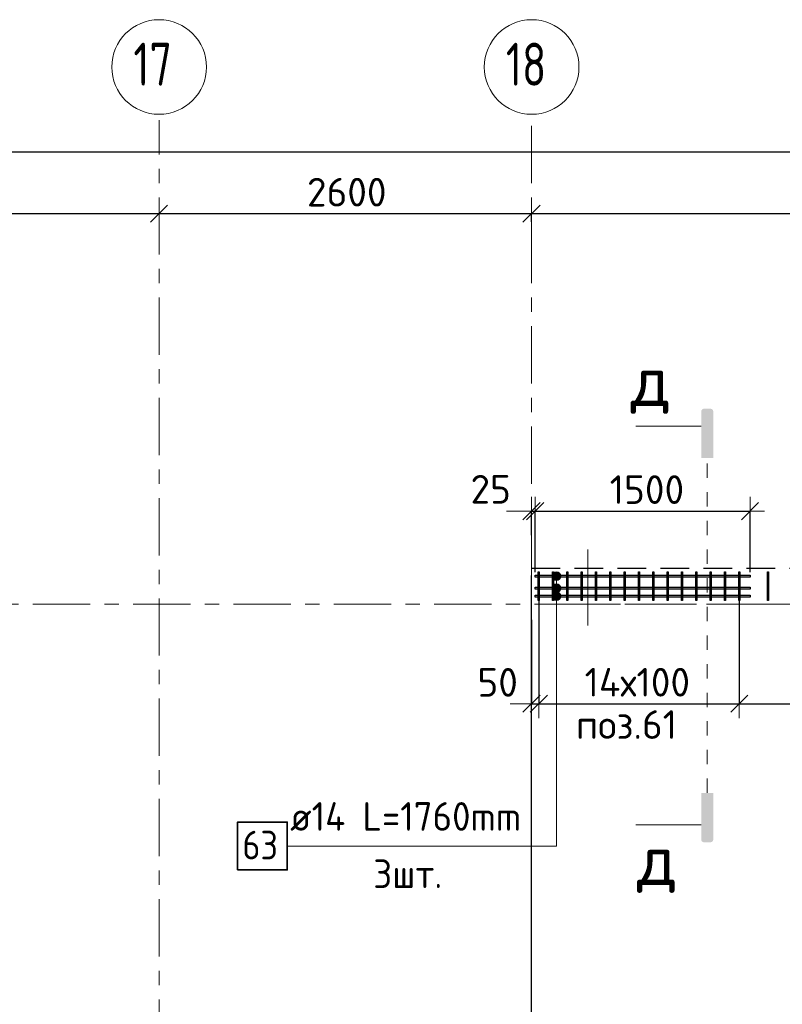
# Model space of a CAD drawing. Header units: metres. Extents: x -38 to 99, y -15 to 21.
# Tile 14 of 48: x 42.08 to 47.4, y 13.61 to 20.48. Entities that reach past the tile are written whole.
import ezdxf

# ---------------------------------------------------------------- set-up
doc = ezdxf.new("R2010")
doc.units = ezdxf.units.M
doc.header["$PDMODE"] = 65
for name, pattern in [('______11', [0.5, 0.4, -0.05, 0, -0.05]), ('______2', [0.27, 0.2, -0.07]), ('______3', [0.5, 0.4, -0.1]), ('______5', [1.1, 0.8, -0.1, 0.1, -0.1]), ('______9', [0.1, 0, -0.1])]:
    doc.linetypes.add(name, pattern=pattern)
for name, color, linetype, lineweight in [('XR$2$Осевая линия (1)', 7, '______5', 13), ('XR$2$Размерная линия (1)', 7, 'Continuous', 13), ('XR$3$Арм.стержн. Доп. арматура', 180, 'Continuous', 35), ('XR$3$Арм.стержн. Хомут', 240, 'Continuous', 35), ('XR$3$Балка (1)', 7, '______3', 13), ('XR$3$Перекрытие (1)', 7, 'Continuous', 35), ('XR$3$Размерная линия (1)', 7, 'Continuous', 13), ('XR$3$Текст_ общее_1', 7, 'Continuous', 13)]:
    doc.layers.add(name, color=color, linetype=linetype, lineweight=lineweight)
doc.styles.add('ISOCPEUR', font='txt')
doc.dimstyles.new('DIMSTYLE_3', dxfattribs={"dimtxt": 0.2, "dimasz": 0.2, "dimexe": 0, "dimexo": 0, "dimgap": 0.1, "dimtad": 2, "dimdec": 0, "dimlfac": 1000, "dimrnd": 5, "dimzin": 12, "dimdsep": 46, "dimtxsty": 'ISOCPEUR', "dimblk1": 'ALL_ML_STRICH', "dimblk2": 'ALL_ML_STRICH', "dimsah": 1, "dimcen": 0, "dimclrd": 7, "dimclre": 256, "dimclrt": 7, "dimadec": 0, "dimazin": 0, "dimtfac": 1, "dimtdec": 0, "dimtix": 1, "dimtmove": 2, "dimatfit": 3, "dimfxl": 0, "dimtzin": 0, "dimlwd": 0, "dimlwe": -3, "dimarcsym": 0})
doc.dimstyles.new('DIMSTYLE_6', dxfattribs={"dimtxt": 0.2, "dimasz": 0.2, "dimexe": 0, "dimexo": 0, "dimgap": 0.1, "dimtad": 2, "dimdec": 0, "dimlfac": 1000, "dimrnd": 5, "dimzin": 12, "dimdsep": 46, "dimtxsty": 'ISOCPEUR', "dimblk1": 'ALL_ML_STRICH', "dimblk2": 'ALL_ML_STRICH', "dimsah": 1, "dimcen": 0, "dimclrd": 7, "dimclre": 256, "dimclrt": 7, "dimadec": 0, "dimazin": 0, "dimtfac": 1, "dimtdec": 0, "dimtix": 1, "dimtmove": 2, "dimatfit": 3, "dimfxl": 0, "dimtvp": 1.2, "dimtzin": 0, "dimlwd": 0, "dimlwe": -3, "dimarcsym": 0})

# ---------------------------------------------------------------- blocks, each defined once
blk = doc.blocks.new('ALL_ML_STRICH')
at = {"color": 0, "linetype": 'ByBlock', "lineweight": -2}
for p, q in [((0, -0.5), (0, 0.5)), ((-1, 0), (0.5, 0)), ((-0.3, -0.3), (0.3, 0.3))]:
    blk.add_line(p, q, dxfattribs=at)
blk = doc.blocks.new('*D11')
at = {"layer": 'DEFPOINTS', "color": 7, "linetype": 'Continuous', "lineweight": 13, "transparency": 33554687}
for p in [(0.5, 19.5574), (0.5, 19.3768), (61.6, 17.1197)]:
    blk.add_point(p, dxfattribs=at)
at = {"layer": 'XR$2$Размерная линия (1)', "color": 9, "linetype": 'Continuous', "lineweight": -2, "true_color": 0xc7c7c7, "transparency": 33554687}
for p, q in [((0.5, 19.3568), (0.5, 19.5574)), ((61.6, 17.1397), (61.6, 19.5574))]:
    blk.add_line(p, q, dxfattribs=at)
at = {"layer": 'XR$2$Размерная линия (1)', "color": 7, "linetype": 'Continuous', "lineweight": -2, "transparency": 33554687}
blk.add_line((0.5, 19.5574), (61.6, 19.5574), dxfattribs=at)
at = {"layer": 'XR$2$Размерная линия (1)', "color": 7, "linetype": 'Continuous', "lineweight": 13, "transparency": 33554687, "xscale": 0.2, "yscale": 0.2, "zscale": 0.2, "rotation": 180}
blk.add_blockref('ALL_ML_STRICH', (0.5, 19.5574), dxfattribs=at)
at = {"layer": 'XR$2$Размерная линия (1)', "color": 7, "linetype": 'Continuous', "lineweight": 13, "transparency": 33554687, "xscale": 0.2, "yscale": 0.2, "zscale": 0.2}
blk.add_blockref('ALL_ML_STRICH', (61.6, 19.5574), dxfattribs=at)
at = {"layer": 'XR$2$Размерная линия (1)', "color": 7, "linetype": 'Continuous', "lineweight": 13, "transparency": 33554687, "insert": (31.1, 19.7074), "char_height": 0.2, "width": 1, "attachment_point": 5, "style": 'ISOCPEUR'}
blk.add_mtext('\\A1;{61100}', dxfattribs=at)
blk = doc.blocks.new('*D35')
at = {"layer": 'DEFPOINTS', "color": 7, "linetype": 'Continuous', "lineweight": 13, "transparency": 33554687}
for p in [(38.7, 19.1856), (38.7, 19.1261), (43.05, 19.1044)]:
    blk.add_point(p, dxfattribs=at)
at = {"layer": 'XR$2$Размерная линия (1)', "color": 9, "linetype": 'Continuous', "lineweight": -2, "true_color": 0xc7c7c7, "transparency": 33554687}
for p, q in [((38.7, 19.1656), (38.7, 19.1261)), ((43.05, 19.1244), (43.05, 19.1261))]:
    blk.add_line(p, q, dxfattribs=at)
at = {"layer": 'XR$2$Размерная линия (1)', "color": 7, "linetype": 'Continuous', "lineweight": -2, "transparency": 33554687}
blk.add_line((38.7, 19.1261), (43.05, 19.1261), dxfattribs=at)
at = {"layer": 'XR$2$Размерная линия (1)', "color": 7, "linetype": 'Continuous', "lineweight": 13, "transparency": 33554687, "xscale": 0.2, "yscale": 0.2, "zscale": 0.2, "rotation": 180}
blk.add_blockref('ALL_ML_STRICH', (38.7, 19.1261), dxfattribs=at)
at = {"layer": 'XR$2$Размерная линия (1)', "color": 7, "linetype": 'Continuous', "lineweight": 13, "transparency": 33554687, "xscale": 0.2, "yscale": 0.2, "zscale": 0.2}
blk.add_blockref('ALL_ML_STRICH', (43.05, 19.1261), dxfattribs=at)
at = {"layer": 'XR$2$Размерная линия (1)', "color": 7, "linetype": 'Continuous', "lineweight": 13, "transparency": 33554687, "insert": (40.875, 19.2761), "char_height": 0.2, "width": 0.8, "attachment_point": 5, "style": 'ISOCPEUR'}
blk.add_mtext('\\A1;{4350}', dxfattribs=at)
blk = doc.blocks.new('*D36')
at = {"layer": 'DEFPOINTS', "color": 7, "linetype": 'Continuous', "lineweight": 13, "transparency": 33554687}
for p in [(43.05, 19.1261), (43.05, 19.1044), (45.65, 19.0502)]:
    blk.add_point(p, dxfattribs=at)
at = {"layer": 'XR$2$Размерная линия (1)', "color": 9, "linetype": 'Continuous', "lineweight": -2, "true_color": 0xc7c7c7, "transparency": 33554687}
for p, q in [((43.05, 19.1244), (43.05, 19.1261)), ((45.65, 19.0702), (45.65, 19.1261))]:
    blk.add_line(p, q, dxfattribs=at)
at = {"layer": 'XR$2$Размерная линия (1)', "color": 7, "linetype": 'Continuous', "lineweight": -2, "transparency": 33554687}
blk.add_line((43.05, 19.1261), (45.65, 19.1261), dxfattribs=at)
at = {"layer": 'XR$2$Размерная линия (1)', "color": 7, "linetype": 'Continuous', "lineweight": 13, "transparency": 33554687, "xscale": 0.2, "yscale": 0.2, "zscale": 0.2, "rotation": 180}
blk.add_blockref('ALL_ML_STRICH', (43.05, 19.1261), dxfattribs=at)
at = {"layer": 'XR$2$Размерная линия (1)', "color": 7, "linetype": 'Continuous', "lineweight": 13, "transparency": 33554687, "xscale": 0.2, "yscale": 0.2, "zscale": 0.2}
blk.add_blockref('ALL_ML_STRICH', (45.65, 19.1261), dxfattribs=at)
at = {"layer": 'XR$2$Размерная линия (1)', "color": 7, "linetype": 'Continuous', "lineweight": 13, "transparency": 33554687, "insert": (44.36, 19.2761), "char_height": 0.2, "width": 0.8, "attachment_point": 5, "style": 'ISOCPEUR'}
blk.add_mtext('\\A1;{2600}', dxfattribs=at)
blk = doc.blocks.new('*D37')
at = {"layer": 'DEFPOINTS', "color": 7, "linetype": 'Continuous', "lineweight": 13, "transparency": 33554687}
for p in [(45.65, 19.1261), (45.65, 19.0502), (51.5, 17.3896)]:
    blk.add_point(p, dxfattribs=at)
at = {"layer": 'XR$2$Размерная линия (1)', "color": 9, "linetype": 'Continuous', "lineweight": -2, "true_color": 0xc7c7c7, "transparency": 33554687}
for p, q in [((45.65, 19.0702), (45.65, 19.1261)), ((51.5, 17.4096), (51.5, 19.1261))]:
    blk.add_line(p, q, dxfattribs=at)
at = {"layer": 'XR$2$Размерная линия (1)', "color": 7, "linetype": 'Continuous', "lineweight": -2, "transparency": 33554687}
blk.add_line((45.65, 19.1261), (51.5, 19.1261), dxfattribs=at)
at = {"layer": 'XR$2$Размерная линия (1)', "color": 7, "linetype": 'Continuous', "lineweight": 13, "transparency": 33554687, "xscale": 0.2, "yscale": 0.2, "zscale": 0.2, "rotation": 180}
blk.add_blockref('ALL_ML_STRICH', (45.65, 19.1261), dxfattribs=at)
at = {"layer": 'XR$2$Размерная линия (1)', "color": 7, "linetype": 'Continuous', "lineweight": 13, "transparency": 33554687, "xscale": 0.2, "yscale": 0.2, "zscale": 0.2}
blk.add_blockref('ALL_ML_STRICH', (51.5, 19.1261), dxfattribs=at)
at = {"layer": 'XR$2$Размерная линия (1)', "color": 7, "linetype": 'Continuous', "lineweight": 13, "transparency": 33554687, "insert": (48.585, 19.2761), "char_height": 0.2, "width": 0.8, "attachment_point": 5, "style": 'ISOCPEUR'}
blk.add_mtext('\\A1;{5850}', dxfattribs=at)
blk = doc.blocks.new('*D64')
at = {"layer": 'DEFPOINTS', "color": 7, "linetype": 'Continuous', "lineweight": 13, "transparency": 33554687}
for p in [(45.7, 16.4865), (45.65, 16.3106), (45.65, 15.7043)]:
    blk.add_point(p, dxfattribs=at)
at = {"layer": 'XR$3$Размерная линия (1)', "color": 9, "linetype": 'Continuous', "lineweight": -2, "true_color": 0xc7c7c7, "transparency": 33554687}
for p, q in [((45.7, 16.4665), (45.7, 15.7043)), ((45.65, 16.2906), (45.65, 15.7043))]:
    blk.add_line(p, q, dxfattribs=at)
at = {"layer": 'XR$3$Размерная линия (1)', "color": 7, "linetype": 'Continuous', "lineweight": -2, "transparency": 33554687}
blk.add_line((45.65, 15.7043), (45.7, 15.7043), dxfattribs=at)
at = {"layer": 'XR$3$Размерная линия (1)', "color": 7, "linetype": 'Continuous', "lineweight": 13, "transparency": 33554687, "xscale": 0.2, "yscale": 0.2, "zscale": 0.2}
blk.add_blockref('ALL_ML_STRICH', (45.7, 15.7043), dxfattribs=at)
at = {"layer": 'XR$3$Размерная линия (1)', "color": 7, "linetype": 'Continuous', "lineweight": 13, "transparency": 33554687, "xscale": 0.2, "yscale": 0.2, "zscale": 0.2, "rotation": 180}
blk.add_blockref('ALL_ML_STRICH', (45.65, 15.7043), dxfattribs=at)
at = {"layer": 'XR$3$Размерная линия (1)', "color": 7, "linetype": 'Continuous', "lineweight": 13, "transparency": 33554687, "insert": (45.4132, 15.8534), "char_height": 0.2, "width": 0.4, "attachment_point": 5, "style": 'ISOCPEUR'}
blk.add_mtext('\\A1;{50}', dxfattribs=at)
blk = doc.blocks.new('*D65')
at = {"layer": 'DEFPOINTS', "color": 7, "linetype": 'Continuous', "lineweight": 13, "transparency": 33554687}
for p in [(45.7, 16.4865), (47.1, 16.4777), (45.7, 15.7043)]:
    blk.add_point(p, dxfattribs=at)
at = {"layer": 'XR$3$Размерная линия (1)', "color": 9, "linetype": 'Continuous', "lineweight": -2, "true_color": 0xc7c7c7, "transparency": 33554687}
for p, q in [((45.7, 16.4665), (45.7, 15.7043)), ((47.1, 16.4577), (47.1, 15.7043))]:
    blk.add_line(p, q, dxfattribs=at)
at = {"layer": 'XR$3$Размерная линия (1)', "color": 7, "linetype": 'Continuous', "lineweight": -2, "transparency": 33554687}
blk.add_line((45.7, 15.7043), (47.1, 15.7043), dxfattribs=at)
at = {"layer": 'XR$3$Размерная линия (1)', "color": 7, "linetype": 'Continuous', "lineweight": 13, "transparency": 33554687, "xscale": 0.2, "yscale": 0.2, "zscale": 0.2, "rotation": 180}
blk.add_blockref('ALL_ML_STRICH', (45.7, 15.7043), dxfattribs=at)
at = {"layer": 'XR$3$Размерная линия (1)', "color": 7, "linetype": 'Continuous', "lineweight": 13, "transparency": 33554687, "xscale": 0.2, "yscale": 0.2, "zscale": 0.2}
blk.add_blockref('ALL_ML_STRICH', (47.1, 15.7043), dxfattribs=at)
at = {"layer": 'XR$3$Размерная линия (1)', "color": 7, "linetype": 'Continuous', "lineweight": 13, "transparency": 33554687, "insert": (46.02, 15.9543), "char_height": 0.2, "width": 0.01, "attachment_point": 1, "line_spacing_factor": 0.60241, "style": 'ISOCPEUR'}
blk.add_mtext('14х100', dxfattribs=at)
blk = doc.blocks.new('*D66')
at = {"layer": 'DEFPOINTS', "color": 7, "linetype": 'Continuous', "lineweight": 13, "transparency": 33554687}
for p in [(47.1, 16.4777), (50.1, 16.4777), (47.1, 15.7043)]:
    blk.add_point(p, dxfattribs=at)
at = {"layer": 'XR$3$Размерная линия (1)', "color": 9, "linetype": 'Continuous', "lineweight": -2, "true_color": 0xc7c7c7, "transparency": 33554687}
for p, q in [((47.1, 16.4577), (47.1, 15.7043)), ((50.1, 16.4577), (50.1, 15.7043))]:
    blk.add_line(p, q, dxfattribs=at)
at = {"layer": 'XR$3$Размерная линия (1)', "color": 7, "linetype": 'Continuous', "lineweight": -2, "transparency": 33554687}
blk.add_line((47.1, 15.7043), (50.1, 15.7043), dxfattribs=at)
at = {"layer": 'XR$3$Размерная линия (1)', "color": 7, "linetype": 'Continuous', "lineweight": 13, "transparency": 33554687, "xscale": 0.2, "yscale": 0.2, "zscale": 0.2, "rotation": 180}
blk.add_blockref('ALL_ML_STRICH', (47.1, 15.7043), dxfattribs=at)
at = {"layer": 'XR$3$Размерная линия (1)', "color": 7, "linetype": 'Continuous', "lineweight": 13, "transparency": 33554687, "xscale": 0.2, "yscale": 0.2, "zscale": 0.2}
blk.add_blockref('ALL_ML_STRICH', (50.1, 15.7043), dxfattribs=at)
at = {"layer": 'XR$3$Размерная линия (1)', "color": 7, "linetype": 'Continuous', "lineweight": 13, "transparency": 33554687, "insert": (47.86, 15.9543), "char_height": 0.2, "width": 0.01, "attachment_point": 1, "line_spacing_factor": 0.60241, "style": 'ISOCPEUR'}
blk.add_mtext('15х200=3000', dxfattribs=at)
blk = doc.blocks.new('*D72')
at = {"layer": 'DEFPOINTS', "color": 7, "linetype": 'Continuous', "lineweight": 13, "transparency": 33554687}
for p in [(45.65, 17.0493), (45.65, 16.8607), (45.675, 16.6022)]:
    blk.add_point(p, dxfattribs=at)
at = {"layer": 'XR$3$Размерная линия (1)', "color": 9, "linetype": 'Continuous', "lineweight": -2, "true_color": 0xc7c7c7, "transparency": 33554687}
for p, q in [((45.65, 16.8807), (45.65, 17.0493)), ((45.675, 16.6222), (45.675, 17.0493))]:
    blk.add_line(p, q, dxfattribs=at)
at = {"layer": 'XR$3$Размерная линия (1)', "color": 7, "linetype": 'Continuous', "lineweight": -2, "transparency": 33554687}
blk.add_line((45.65, 17.0493), (45.675, 17.0493), dxfattribs=at)
at = {"layer": 'XR$3$Размерная линия (1)', "color": 7, "linetype": 'Continuous', "lineweight": 13, "transparency": 33554687, "xscale": 0.2, "yscale": 0.2, "zscale": 0.2}
blk.add_blockref('ALL_ML_STRICH', (45.675, 17.0493), dxfattribs=at)
at = {"layer": 'XR$3$Размерная линия (1)', "color": 7, "linetype": 'Continuous', "lineweight": 13, "transparency": 33554687, "xscale": 0.2, "yscale": 0.2, "zscale": 0.2, "rotation": 180}
blk.add_blockref('ALL_ML_STRICH', (45.65, 17.0493), dxfattribs=at)
at = {"layer": 'XR$3$Размерная линия (1)', "color": 7, "linetype": 'Continuous', "lineweight": 13, "transparency": 33554687, "insert": (45.3646, 17.2015), "char_height": 0.2, "width": 0.4, "attachment_point": 5, "style": 'ISOCPEUR'}
blk.add_mtext('\\A1;{25}', dxfattribs=at)
blk = doc.blocks.new('*D73')
at = {"layer": 'DEFPOINTS', "color": 7, "linetype": 'Continuous', "lineweight": 13, "transparency": 33554687}
for p in [(45.675, 17.0493), (45.675, 16.6022), (47.175, 16.6022)]:
    blk.add_point(p, dxfattribs=at)
at = {"layer": 'XR$3$Размерная линия (1)', "color": 9, "linetype": 'Continuous', "lineweight": -2, "true_color": 0xc7c7c7, "transparency": 33554687}
for p, q in [((45.675, 16.6222), (45.675, 17.0493)), ((47.175, 16.6222), (47.175, 17.0493))]:
    blk.add_line(p, q, dxfattribs=at)
at = {"layer": 'XR$3$Размерная линия (1)', "color": 7, "linetype": 'Continuous', "lineweight": -2, "transparency": 33554687}
blk.add_line((45.675, 17.0493), (47.175, 17.0493), dxfattribs=at)
at = {"layer": 'XR$3$Размерная линия (1)', "color": 7, "linetype": 'Continuous', "lineweight": 13, "transparency": 33554687, "xscale": 0.2, "yscale": 0.2, "zscale": 0.2, "rotation": 180}
blk.add_blockref('ALL_ML_STRICH', (45.675, 17.0493), dxfattribs=at)
at = {"layer": 'XR$3$Размерная линия (1)', "color": 7, "linetype": 'Continuous', "lineweight": 13, "transparency": 33554687, "xscale": 0.2, "yscale": 0.2, "zscale": 0.2}
blk.add_blockref('ALL_ML_STRICH', (47.175, 17.0493), dxfattribs=at)
at = {"layer": 'XR$3$Размерная линия (1)', "color": 7, "linetype": 'Continuous', "lineweight": 13, "transparency": 33554687, "insert": (46.455, 17.1993), "char_height": 0.2, "width": 0.8, "attachment_point": 5, "style": 'ISOCPEUR'}
blk.add_mtext('\\A1;{1500}', dxfattribs=at)

msp = doc.modelspace()

# ---------------------------------------------------------------- hatches: boundary and pattern name
at = {"linetype": 'Continuous', "lineweight": 25, "true_color": 0x000000, "transparency": 33554687}
for points in [[(46.8344, 17.7468), (46.8349, 17.7493), (46.8357, 17.7517), (46.8368, 17.754), (46.8382, 17.7561), (46.8399, 17.758), (46.8418, 17.7597), (46.844, 17.7611), (46.8463, 17.7623), (46.8487, 17.7631), (46.8512, 17.7636), (46.8537, 17.7638), (46.8983, 17.7638), (46.9008, 17.7636), (46.9033, 17.7631), (46.9057, 17.7623), (46.908, 17.7611), (46.9102, 17.7597), (46.9121, 17.758), (46.9138, 17.7561), (46.9152, 17.754), (46.9163, 17.7517), (46.9171, 17.7493), (46.9176, 17.7468), (46.9178, 17.7442), (46.9178, 17.4192), (46.8342, 17.4192), (46.8342, 17.7442)], [(46.8344, 14.7538), (46.8342, 14.7563), (46.8342, 15.0813), (46.9178, 15.0813), (46.9178, 14.7563), (46.9176, 14.7538), (46.9171, 14.7513), (46.9163, 14.7489), (46.9152, 14.7466), (46.9138, 14.7444), (46.9121, 14.7425), (46.9102, 14.7408), (46.908, 14.7394), (46.9057, 14.7383), (46.9033, 14.7375), (46.9008, 14.737), (46.8983, 14.7368), (46.8537, 14.7368), (46.8512, 14.737), (46.8487, 14.7375), (46.8463, 14.7383), (46.844, 14.7394), (46.8418, 14.7408), (46.8399, 14.7425), (46.8382, 14.7444), (46.8368, 14.7466), (46.8357, 14.7489), (46.8349, 14.7513)]]:
    msp.add_hatch(color=18, dxfattribs=at).paths.add_polyline_path(points, flags=16)
at = {"layer": 'XR$3$Арм.стержн. Доп. арматура', "linetype": 'Continuous', "lineweight": 13, "transparency": 33554687}
for points in [[(45.7947, 16.5952), (45.8547, 16.5952), (45.8505, 16.6102)], [(45.7947, 16.5952), (45.8505, 16.6102), (45.7989, 16.6102)], [(45.7989, 16.5802), (45.8547, 16.5952), (45.7947, 16.5952)], [(45.7989, 16.6102), (45.8505, 16.6102), (45.8397, 16.621)], [(45.7989, 16.6102), (45.8397, 16.621), (45.8097, 16.621)], [(45.7989, 16.5802), (45.8505, 16.5802), (45.8547, 16.5952)], [(45.8097, 16.5694), (45.8505, 16.5802), (45.7989, 16.5802)], [(45.8097, 16.621), (45.8397, 16.621), (45.8247, 16.6252)], [(45.8097, 16.5694), (45.8397, 16.5694), (45.8505, 16.5802)], [(45.8397, 16.5694), (45.8097, 16.5694), (45.8247, 16.5652)], [(45.7947, 16.5103), (45.8547, 16.5103), (45.8505, 16.5253)], [(45.7947, 16.5103), (45.8505, 16.5253), (45.7989, 16.5253)], [(45.7989, 16.4953), (45.8547, 16.5103), (45.7947, 16.5103)], [(45.7989, 16.5253), (45.8505, 16.5253), (45.8397, 16.5361)], [(45.7989, 16.5253), (45.8397, 16.5361), (45.8097, 16.5361)], [(45.7989, 16.4953), (45.8505, 16.4953), (45.8547, 16.5103)], [(45.8097, 16.5361), (45.8397, 16.5361), (45.8247, 16.5403)], [(45.7947, 16.4552), (45.8547, 16.4552), (45.8505, 16.4702)], [(45.7947, 16.4552), (45.8505, 16.4702), (45.7989, 16.4702)], [(45.7989, 16.4402), (45.8547, 16.4552), (45.7947, 16.4552)], [(45.8097, 16.4845), (45.8505, 16.4953), (45.7989, 16.4953)], [(45.7989, 16.4702), (45.8505, 16.4702), (45.8397, 16.481)], [(45.7989, 16.4702), (45.8397, 16.481), (45.8097, 16.481)], [(45.7989, 16.4402), (45.8505, 16.4402), (45.8547, 16.4552)], [(45.8097, 16.4294), (45.8505, 16.4402), (45.7989, 16.4402)], [(45.8097, 16.4845), (45.8397, 16.4845), (45.8505, 16.4953)], [(45.8097, 16.481), (45.8397, 16.481), (45.8247, 16.4852)], [(45.8397, 16.4845), (45.8097, 16.4845), (45.8247, 16.4803)], [(45.8097, 16.4294), (45.8397, 16.4294), (45.8505, 16.4402)], [(45.8397, 16.4294), (45.8097, 16.4294), (45.8247, 16.4252)]]:
    msp.add_hatch(color=7, dxfattribs=at).paths.add_polyline_path(points)

# ---------------------------------------------------------------- linework, layer by layer
at = {"color": 7, "linetype": 'Continuous', "lineweight": 13, "transparency": 33554687}
for p, q in [((46.8342, 17.6422), (46.3775, 17.6422)), ((46.8342, 14.8583), (46.3775, 14.8583))]:
    msp.add_line(p, q, dxfattribs=at)
at = {"color": 7, "linetype": '______9', "lineweight": 13, "transparency": 33554687}
msp.add_line((46.876, 15.0813), (46.876, 17.4192), dxfattribs=at)
at = {"color": 52, "linetype": 'Continuous', "lineweight": 13, "transparency": 33554687}
msp.add_line((46.043, 16.7808), (46.043, 16.2508), dxfattribs=at)
at = {"layer": 'XR$2$Осевая линия (1)', "color": 253, "linetype": '______11', "lineweight": 13, "true_color": 0xa0a0a0, "transparency": 33554687}
for p, q in [((43.05, 8.34), (43.05, 19.78)), ((45.65, 6.74), (45.65, 19.78)), ((-2.63, 16.4), (62.6, 16.4))]:
    msp.add_line(p, q, dxfattribs=at)
at = {"layer": 'XR$2$Осевая линия (1)', "color": 7, "linetype": 'Continuous', "lineweight": 13, "transparency": 33554687}
for centre in [(43.0504, 20.1501), (45.6504, 20.1501)]:
    msp.add_circle(centre, 0.3304, dxfattribs=at)
at = {"layer": 'XR$3$Арм.стержн. Доп. арматура', "color": 7, "linetype": 'Continuous', "lineweight": 13, "transparency": 33554687}
for p, q in [((45.7947, 16.5952), (45.7947, 16.5952)), ((45.8247, 16.6252), (45.8247, 16.6252)), ((45.8247, 14.7105), (45.8247, 16.5952)), ((45.8547, 16.5952), (45.8547, 16.5952)), ((45.7947, 16.5103), (45.7947, 16.5103)), ((45.8247, 16.5652), (45.8247, 16.5652)), ((45.8247, 16.5403), (45.8247, 16.5403)), ((45.8247, 14.7105), (45.8247, 16.5103)), ((45.8547, 16.5103), (45.8547, 16.5103)), ((45.7947, 16.4552), (45.7947, 16.4552)), ((45.8247, 16.4852), (45.8247, 16.4852)), ((45.8247, 16.4803), (45.8247, 16.4803)), ((45.8247, 14.7105), (45.8247, 16.4552)), ((45.8547, 16.4552), (45.8547, 16.4552)), ((45.8247, 16.4252), (45.8247, 16.4252)), ((43.9447, 14.7105), (45.8247, 14.7105))]:
    msp.add_line(p, q, dxfattribs=at)
at = {"layer": 'XR$3$Арм.стержн. Доп. арматура', "color": 7, "linetype": 'Continuous', "lineweight": 25, "transparency": 33554687}
for points in [[(45.675, 16.6022), (47.175, 16.6022), (47.175, 16.5882), (45.675, 16.5882), (45.675, 16.6022)], [(45.675, 16.5173), (47.175, 16.5173), (47.175, 16.5033), (45.675, 16.5033), (45.675, 16.5173)], [(45.675, 16.4622), (47.175, 16.4622), (47.175, 16.4482), (45.675, 16.4482), (45.675, 16.4622)]]:
    msp.add_lwpolyline(points, dxfattribs=at)
at = {"layer": 'XR$3$Арм.стержн. Доп. арматура', "color": 7, "linetype": 'Continuous', "lineweight": 35, "transparency": 33554687}
msp.add_lwpolyline([(43.598, 14.5439), (43.9447, 14.5439), (43.9447, 14.8772), (43.598, 14.8772), (43.598, 14.5439)], dxfattribs=at)
at = {"layer": 'XR$3$Арм.стержн. Доп. арматура', "color": 7, "linetype": 'Continuous', "lineweight": 13, "transparency": 33554687}
for centre in [(45.8247, 16.5952), (45.8247, 16.5103), (45.8247, 16.4552)]:
    msp.add_circle(centre, 0.03, dxfattribs=at)
at = {"layer": 'XR$3$Арм.стержн. Хомут', "color": 40, "linetype": 'Continuous', "lineweight": 25, "transparency": 33554687}
for points in [[(45.696, 16.4252), (45.696, 16.6253), (45.704, 16.6253), (45.704, 16.4252), (45.696, 16.4252)], [(45.796, 16.4252), (45.796, 16.6253), (45.804, 16.6253), (45.804, 16.4252), (45.796, 16.4252)], [(45.896, 16.4252), (45.896, 16.6253), (45.904, 16.6253), (45.904, 16.4252), (45.896, 16.4252)], [(45.996, 16.4252), (45.996, 16.6253), (46.004, 16.6253), (46.004, 16.4252), (45.996, 16.4252)], [(46.096, 16.4252), (46.096, 16.6253), (46.104, 16.6253), (46.104, 16.4252), (46.096, 16.4252)], [(46.196, 16.4252), (46.196, 16.6253), (46.204, 16.6253), (46.204, 16.4252), (46.196, 16.4252)], [(46.296, 16.4252), (46.296, 16.6253), (46.304, 16.6253), (46.304, 16.4252), (46.296, 16.4252)], [(46.396, 16.4252), (46.396, 16.6253), (46.404, 16.6253), (46.404, 16.4252), (46.396, 16.4252)], [(46.496, 16.4252), (46.496, 16.6253), (46.504, 16.6253), (46.504, 16.4252), (46.496, 16.4252)], [(46.596, 16.4252), (46.596, 16.6253), (46.604, 16.6253), (46.604, 16.4252), (46.596, 16.4252)], [(46.696, 16.4252), (46.696, 16.6253), (46.704, 16.6253), (46.704, 16.4252), (46.696, 16.4252)], [(46.796, 16.4252), (46.796, 16.6253), (46.804, 16.6253), (46.804, 16.4252), (46.796, 16.4252)], [(46.896, 16.4252), (46.896, 16.6253), (46.904, 16.6253), (46.904, 16.4252), (46.896, 16.4252)], [(46.996, 16.4252), (46.996, 16.6253), (47.004, 16.6253), (47.004, 16.4252), (46.996, 16.4252)], [(47.096, 16.4252), (47.096, 16.6253), (47.104, 16.6253), (47.104, 16.4252), (47.096, 16.4252)], [(47.296, 16.4252), (47.296, 16.6253), (47.304, 16.6253), (47.304, 16.4252), (47.296, 16.4252)]]:
    msp.add_lwpolyline(points, dxfattribs=at)
at = {"layer": 'XR$3$Балка (1)', "color": 7, "linetype": '______2', "lineweight": 25, "transparency": 33554687}
for p, q in [((45.65, 16.4002), (45.65, 16.6502)), ((45.65, 16.6502), (51.6, 16.6502))]:
    msp.add_line(p, q, dxfattribs=at)
at = {"layer": 'XR$3$Перекрытие (1)', "color": 7, "linetype": 'Continuous', "lineweight": 25, "transparency": 33554687}
msp.add_line((45.65, 12.2702), (45.65, 16.4002), dxfattribs=at)
at = {"layer": 'XR$3$Перекрытие (1)', "color": 7, "linetype": '______2', "lineweight": 18, "transparency": 33554687}
msp.add_line((51.6, 16.4002), (45.65, 16.4002), dxfattribs=at)

# ---------------------------------------------------------------- texts
at = {"color": 7, "linetype": 'Continuous', "lineweight": 13, "transparency": 33554687, "char_height": 0.35, "width": 0.381111, "attachment_point": 5, "style": 'ISOCPEUR'}
for insert in [(46.4801, 17.9313), (46.5245, 14.5861)]:
    msp.add_mtext('\\A1;{\\fISOCPEUR|i0|b0;\\H0.350000;\\W1.000000;\\C7;д}\\P', dxfattribs=dict(at, insert=insert))
at = {"layer": 'XR$2$Осевая линия (1)', "color": 7, "linetype": 'Continuous', "lineweight": 13, "transparency": 33554687, "char_height": 0.3, "width": 0.472281, "attachment_point": 7, "style": 'ISOCPEUR'}
for s, insert in [('\\W0.75;17', (42.8704, 20.0196)), ('\\W0.75;18', (45.4704, 20.0196))]:
    msp.add_mtext(s, dxfattribs=dict(at, insert=insert))
at = {"layer": 'XR$3$Арм.стержн. Доп. арматура', "color": 7, "linetype": 'Continuous', "lineweight": 25, "transparency": 33554687, "char_height": 0.2, "attachment_point": 7, "style": 'ISOCPEUR'}
for s, insert, width in [('\\W0.94;ø14 L=1760mm ', (43.9647, 14.8172), 1.933176), ('\\W0.87;63', (43.6314, 14.6172), 0.367208), ('\\W0.94;3шт. ', (44.5447, 14.4172), 0.774191)]:
    msp.add_mtext(s, dxfattribs=dict(at, insert=insert, width=width))
at = {"layer": 'XR$3$Текст_ общее_1', "color": 7, "linetype": 'Continuous', "lineweight": 13, "transparency": 33554687, "insert": (46.3124, 15.5587), "char_height": 0.2, "width": 0.799873, "attachment_point": 5, "style": 'ISOCPEUR'}
msp.add_mtext('\\A1;{\\fISOCPEUR|i0|b0;\\H0.200000;\\W1.000000;\\C7;поз.61}\\P', dxfattribs=at)

# ---------------------------------------------------------------- dimensions: what is measured, and where the dimension line sits
at = {"layer": 'XR$2$Размерная линия (1)', "color": 7, "linetype": 'Continuous', "lineweight": 13, "transparency": 33554687}
for base, p1, p2, picture, middle in [((61.6, 19.5574), (0.5, 19.3568), (61.6, 17.1397), '*D11', (31.1, 19.7074)), ((43.05, 19.1261), (38.7, 19.1656), (43.05, 19.1244), '*D35', (40.875, 19.2761)), ((45.65, 19.1261), (43.05, 19.1244), (45.65, 19.0702), '*D36', (44.36, 19.2761)), ((51.5, 19.1261), (45.65, 19.0702), (51.5, 17.4096), '*D37', (48.585, 19.2761))]:
    dim = msp.add_linear_dim(base=base, p1=p1, p2=p2, dimstyle='DIMSTYLE_3', override={"dimpost": '<>', "dimclrd": 7, "dimclre": 9, "dimclrt": 7, "dimlwd": 0, "dimlwe": 65533}, dxfattribs=at)
    dim.commit()
    dim.dimension.update_dxf_attribs({"geometry": picture, "text_midpoint": middle, "dimtype": 160})
at = {"layer": 'XR$3$Размерная линия (1)', "color": 7, "linetype": 'Continuous', "lineweight": 13, "transparency": 33554687}
for base, p1, p2, dimstyle, picture, middle in [((45.675, 17.0493), (45.65, 16.8807), (45.675, 16.6222), 'DIMSTYLE_6', '*D72', (45.3646, 17.2015)), ((47.175, 17.0493), (45.675, 16.6222), (47.175, 16.6222), 'DIMSTYLE_3', '*D73', (46.455, 17.1993)), ((45.7, 15.7043), (45.65, 16.2906), (45.7, 16.4665), 'DIMSTYLE_6', '*D64', (45.4132, 15.8534))]:
    dim = msp.add_linear_dim(base=base, p1=p1, p2=p2, dimstyle=dimstyle, override={"dimpost": '<>', "dimclrd": 7, "dimclre": 9, "dimclrt": 7, "dimlwd": 0, "dimlwe": 65533}, dxfattribs=at)
    dim.commit()
    dim.dimension.update_dxf_attribs({"geometry": picture, "text_midpoint": middle, "dimtype": 160})
for base, p1, p2, text, picture, middle in [((47.1, 15.7043), (45.7, 16.4665), (47.1, 16.4577), '14х100', '*D65', (46.4, 15.8043)), ((50.1, 15.7043), (47.1, 16.4577), (50.1, 16.4577), '15х200=3000', '*D66', (48.6, 15.8043))]:
    dim = msp.add_linear_dim(base=base, p1=p1, p2=p2, text=text, dimstyle='DIMSTYLE_3', override={"dimpost": '<>', "dimclrd": 7, "dimclre": 9, "dimclrt": 7, "dimlwd": 0, "dimlwe": 65533}, dxfattribs=at)
    dim.commit()
    dim.dimension.update_dxf_attribs({"geometry": picture, "text_midpoint": middle, "dimtype": 160})

doc.saveas('drawing.dxf')
